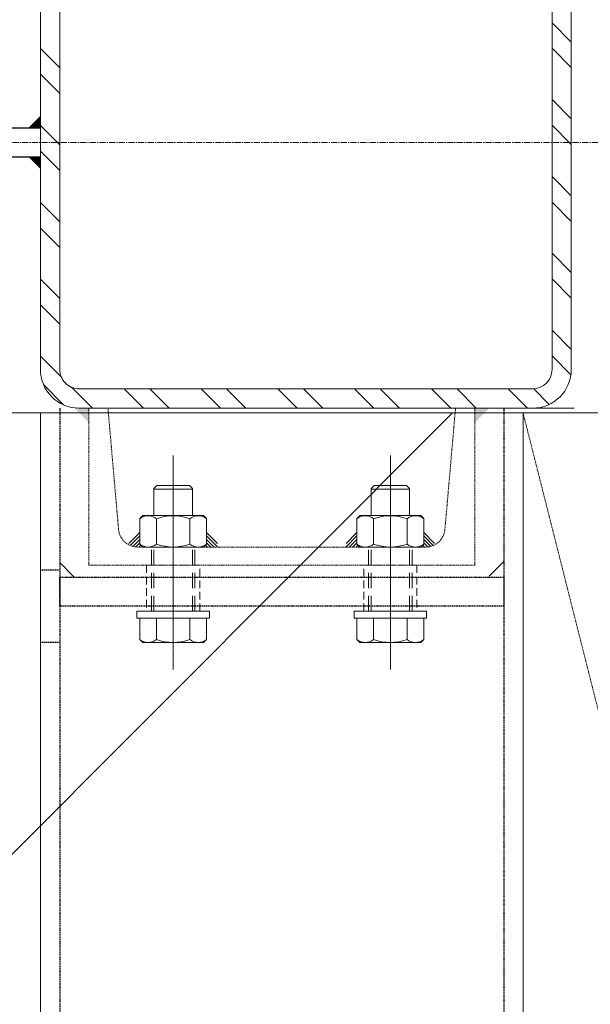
# Model space of a CAD drawing. Header units: inches. Extents: x -647532 to 3008597, y -136987 to 2557681.
# Tile 69 of 153: x 50237 to 50473, y 36206 to 36613. Entities that reach past the tile are written whole.
import ezdxf
from ezdxf import colors
from ezdxf.entities.mleader import LeaderData, LeaderLine
from ezdxf.enums import TextEntityAlignment as Align
from ezdxf.math import Vec2, Vec3

# ---------------------------------------------------------------- set-up
doc = ezdxf.new("R2010")
doc.units = ezdxf.units.IN
doc.header["$MEASUREMENT"] = 0
for name, pattern in [('a_base _85_a_base _85_WEST PTB LVL 2 - FACADE$0$DASHED', [0.75, 0.5, -0.25]), ('BIAL-IT1I-KGD-001-IN-DWG-141 LEVEL 2 - OVERALL FIRE EXIT PLAN$0$CENTER', [2, 1.25, -0.25, 0.25, -0.25]), ('BIAL-IT1I-KGD-001-IN-DWG-141 LEVEL 2 - OVERALL FIRE EXIT PLAN$0$DASHED', [0.75, 0.5, -0.25]), ('BIAL-IT1I-KGD-001-IN-DWG-141 LEVEL 2 - OVERALL FIRE EXIT PLAN$0$HIDDEN', [9.525, 6.35, -3.175]), ('BIAL-IT1I-KGD-001-IN-DWG-141 LEVEL 2 - OVERALL FIRE EXIT PLAN$0$HIDDEN2', [4.7625, 3.175, -1.5875]), ('CENTER', [2, 1.25, -0.25, 0.25, -0.25]), ('DASHED2', [0.375, 0.25, -0.125])]:
    doc.linetypes.add(name, pattern=pattern)
for name, color, linetype, lineweight in [('ANNO-GRID', 8, 'DASHED2', 5), ('ELE', 8, 'Continuous', 5), ('FURN', 8, 'Continuous', 5), ('FURN-HATCH', 8, 'Continuous', 5), ('HAT', 8, 'Continuous', 5), ('YD-EXTERNAL 1', 8, 'Continuous', 5), ('YD-EXTERNAL 4', 8, 'Continuous', 5)]:
    doc.layers.add(name, color=color, linetype=linetype, lineweight=lineweight)
doc.layers.add('ARCH', color=8, linetype='Continuous')
doc.styles.add('ARIAL', font='arial.ttf')
doc.styles.get("Standard").update_dxf_attribs({"font": 'arial.ttf'})

# ---------------------------------------------------------------- blocks, each defined once
blk = doc.blocks.new('BIAL-IT1I-KGD-001-IN-DWG-141 LEVEL 2 - OVERALL FIRE EXIT PLAN$0$CW LAYOUT')
for p, q in [((-94, 428.76), (94, 428.76)), ((-49.55, 420.76), (-41.55, 428.76)), ((-38.94, 420.76), (-30.94, 428.76)), ((-17.73, 420.76), (-9.73, 428.76)), ((-7.12, 420.76), (0.88, 428.76)), ((14.09, 420.76), (22.09, 428.76)), ((24.7, 420.76), (32.7, 428.76)), ((45.91, 420.76), (53.91, 428.76)), ((56.52, 420.76), (64.52, 428.76)), ((77.73, 420.76), (85.73, 428.76)), ((88.34, 420.76), (96.19, 428.61)), ((-94, 420.76), (94, 420.76)), ((101.99, 413.2), (108.44, 419.65)), ((102, 412.76), (102, 224.76)), ((110, 412.76), (110, 224.76)), ((102, 402.6), (110, 410.6)), ((112, 208.76), (112, 408.76)), ((112, 408.76), (7888, 408.76)), ((179.54, 394.76), (173.54, 400.76)), ((102, 381.39), (110, 389.39)), ((102, 370.78), (110, 378.78)), ((154.5, 366.37), (155.75, 367.62)), ((155.75, 367.62), (166.25, 367.62)), ((167.5, 366.37), (166.25, 367.62)), ((197, 368.76), (194, 368.76)), ((194, 368.76), (194, 338.76)), ((197, 338.76), (197, 368.76)), ((205.75, 367.62), (197, 367.62)), ((207, 366.37), (205.75, 367.62)), ((154.5, 341.15), (154.5, 366.37)), ((167.5, 341.15), (167.5, 366.37)), ((207, 341.15), (207, 366.37)), ((142, 360.51), (143.25, 361.76)), ((142, 347.01), (142, 360.51)), ((154.5, 361.76), (143.25, 361.76)), ((143.5, 345.76), (143.5, 361.76)), ((155.75, 360.69), (166.25, 360.69)), ((205.75, 360.69), (197, 360.69)), ((102, 349.57), (110, 357.57)), ((102, 338.96), (110, 346.96)), ((143.25, 345.76), (142, 347.01)), ((155.75, 346.83), (166.25, 346.83)), ((205.75, 346.83), (197, 346.83)), ((154.5, 345.76), (143.25, 345.76)), ((154.5, 341.15), (155.75, 339.9)), ((155.75, 339.9), (166.25, 339.9)), ((167.5, 341.15), (166.25, 339.9)), ((194, 338.76), (197, 338.76)), ((205.75, 339.9), (197, 339.9)), ((207, 341.15), (205.75, 339.9)), ((102, 317.75), (110, 325.75)), ((102, 307.14), (110, 315.14)), ((102, 285.93), (110, 293.93)), ((102, 275.32), (110, 283.32)), ((154.5, 276.37), (155.75, 277.62)), ((155.75, 277.62), (166.25, 277.62)), ((167.5, 276.37), (166.25, 277.62)), ((194, 248.76), (194, 278.76)), ((194, 278.76), (197, 278.76)), ((197, 278.76), (197, 248.76)), ((205.75, 277.62), (197, 277.62)), ((207, 276.37), (205.75, 277.62)), ((154.5, 276.37), (154.5, 251.15)), ((167.5, 276.37), (167.5, 251.15)), ((207, 276.37), (207, 251.15)), ((143.25, 271.76), (142, 270.51)), ((142, 270.51), (142, 257.01)), ((154.5, 271.76), (143.25, 271.76)), ((143.5, 271.76), (143.5, 255.76)), ((155.75, 270.69), (166.25, 270.69)), ((205.75, 270.69), (197, 270.69)), ((102, 254.11), (110, 262.11)), ((142, 257.01), (143.25, 255.76)), ((155.75, 256.83), (166.25, 256.83)), ((205.75, 256.83), (197, 256.83)), ((154.5, 255.76), (143.25, 255.76)), ((102, 243.5), (110, 251.5)), ((154.5, 251.15), (155.75, 249.9)), ((155.75, 249.9), (166.25, 249.9)), ((167.5, 251.15), (166.25, 249.9)), ((197, 248.76), (194, 248.76)), ((205.75, 249.9), (197, 249.9)), ((207, 251.15), (205.75, 249.9)), ((101.38, 221.67), (110, 230.29)), ((179.94, 222.76), (173.94, 216.76)), ((94, 216.76), (-94, 216.76)), ((-38.81, 208.76), (-30.81, 216.76)), ((-28.2, 208.76), (-20.2, 216.76)), ((-6.99, 208.76), (1.01, 216.76)), ((3.62, 208.76), (11.62, 216.76)), ((24.83, 208.76), (32.83, 216.76)), ((35.44, 208.76), (43.44, 216.76)), ((56.65, 208.76), (64.65, 216.76)), ((67.26, 208.76), (75.26, 216.76)), ((88.47, 208.76), (97.09, 217.38)), ((100.42, 210.1), (108.66, 218.34)), ((94, 208.76), (-94, 208.76)), ((7888, 208.76), (112, 208.76))]:
    blk.add_line(p, q)
at = {"linetype": 'BIAL-IT1I-KGD-001-IN-DWG-141 LEVEL 2 - OVERALL FIRE EXIT PLAN$0$DASHED', "lineweight": -3}
for p, q in [((110, 400.76), (7890, 400.76)), ((180, 400.76), (192, 400.76)), ((180, 216.76), (180, 400.76)), ((192, 400.76), (192, 216.76)), ((110, 216.76), (7890, 216.76)), ((177, 216.76), (177, 208.76)), ((192, 216.76), (180, 216.76)), ((207, 216.76), (207, 208.76))]:
    blk.add_line(p, q, dxfattribs=at)
at = {"linetype": 'BIAL-IT1I-KGD-001-IN-DWG-141 LEVEL 2 - OVERALL FIRE EXIT PLAN$0$DASHED'}
for p, q in [((175, 388.76), (110, 388.76)), ((110, 388.76), (110, 380.78)), ((175, 228.76), (175, 388.76)), ((110, 380.78), (160.2, 376.38)), ((167.5, 368.41), (167.5, 249.11)), ((160.2, 241.14), (110, 236.74)), ((110, 236.74), (110, 228.76)), ((110, 228.76), (175, 228.76))]:
    blk.add_line(p, q, dxfattribs=at)
at = {"linetype": 'BIAL-IT1I-KGD-001-IN-DWG-141 LEVEL 2 - OVERALL FIRE EXIT PLAN$0$HIDDEN'}
for p, q in [((161.5, 367.62), (166.38, 372.5)), ((162.91, 367.62), (166.86, 371.56)), ((164.33, 367.62), (167.22, 370.51)), ((165.74, 367.62), (167.5, 369.37)), ((166.7, 367.16), (167.5, 367.96)), ((194, 362.76), (167.5, 362.76)), ((194, 361.76), (167.5, 361.76)), ((194, 345.76), (167.5, 345.76)), ((194, 344.76), (167.5, 344.76)), ((161.5, 339.9), (167.5, 333.9)), ((162.91, 339.9), (167.5, 335.32)), ((164.33, 339.9), (167.5, 336.73)), ((165.74, 339.9), (167.5, 338.15)), ((166.7, 340.36), (167.5, 339.56)), ((161.5, 277.62), (167.5, 283.62)), ((162.91, 277.62), (167.5, 282.2)), ((164.33, 277.62), (167.5, 280.79)), ((165.74, 277.62), (167.5, 279.37)), ((166.7, 277.16), (167.5, 277.96)), ((194, 272.76), (167.5, 272.76)), ((194, 271.76), (167.5, 271.76)), ((194, 255.76), (167.5, 255.76)), ((194, 254.76), (167.5, 254.76)), ((161.5, 249.9), (166.38, 245.02)), ((162.91, 249.9), (166.86, 245.96)), ((164.33, 249.9), (167.22, 247.01)), ((165.74, 249.9), (167.5, 248.15)), ((166.7, 250.36), (167.5, 249.56))]:
    blk.add_line(p, q, dxfattribs=at)
at = {"linetype": 'BIAL-IT1I-KGD-001-IN-DWG-141 LEVEL 2 - OVERALL FIRE EXIT PLAN$0$HIDDEN2'}
for p, q in [((175, 364.76), (194, 364.76)), ((175, 342.76), (175, 364.76)), ((194, 364.76), (194, 342.76)), ((194, 342.76), (175, 342.76)), ((194, 274.76), (175, 274.76)), ((175, 274.76), (175, 252.76)), ((194, 252.76), (194, 274.76)), ((175, 252.76), (194, 252.76))]:
    blk.add_line(p, q, dxfattribs=at)
at = {"linetype": 'BIAL-IT1I-KGD-001-IN-DWG-141 LEVEL 2 - OVERALL FIRE EXIT PLAN$0$CENTER', "ltscale": 0.5}
for p, q in [((218.17, 353.76), (129.56, 353.76)), ((218.17, 263.76), (129.56, 263.76))]:
    blk.add_line(p, q, dxfattribs=at)
at = {"lineweight": -3, "ltscale": 1000}
for p, q in [((-6, 93.76), (-6, 208.76)), ((6, 93.76), (6, 208.76))]:
    blk.add_line(p, q, dxfattribs=at)
for centre, radius, start, end in [((94, 412.76), 16, 0, 90), ((94, 412.76), 8, 0, 90), ((159.93, 364.15), 5.42, 140.3167, 219.6833), ((162.08, 364.15), 5.42, 320.3167, 39.6833), ((201.58, 364.15), 5.42, 320.3167, 39.6833), ((174.33, 353.76), 19.82, 159.5452, 200.4548), ((147.68, 353.76), 19.82, 339.5452, 20.4548), ((187.18, 353.76), 19.82, 339.5452, 20.4548), ((159.93, 343.37), 5.42, 140.3167, 219.6833), ((162.08, 343.37), 5.42, 320.3167, 39.6833), ((201.58, 343.37), 5.42, 320.3167, 39.6833), ((159.93, 274.15), 5.42, 140.3167, 219.6833), ((162.08, 274.15), 5.42, 320.3167, 39.6833), ((201.58, 274.15), 5.42, 320.3167, 39.6833), ((174.33, 263.76), 19.82, 159.5452, 200.4548), ((147.68, 263.76), 19.82, 339.5452, 20.4548), ((187.18, 263.76), 19.82, 339.5452, 20.4548), ((159.93, 253.37), 5.42, 140.3167, 219.6833), ((162.08, 253.37), 5.42, 320.3167, 39.6833), ((201.58, 253.37), 5.42, 320.3167, 39.6833), ((94, 224.76), 8, 270, 0), ((94, 224.76), 16, 270, 0)]:
    blk.add_arc(centre, radius, start, end)
at = {"linetype": 'BIAL-IT1I-KGD-001-IN-DWG-141 LEVEL 2 - OVERALL FIRE EXIT PLAN$0$DASHED'}
for centre, start, end in [((159.5, 368.41), 0, 85), ((159.5, 249.11), 275, 0)]:
    blk.add_arc(centre, 8, start, end, dxfattribs=at)
for points in [[(110, 388.76), (116, 388.76), (110, 394.76)], [(110, 228.76), (109.87, 222.76), (116, 228.76)], [(-6, 208.76), (-11, 208.76), (-6, 203.76)], [(6, 208.76), (11, 208.76), (6, 203.76)]]:
    blk.add_solid(points)
blk = doc.blocks.new('_TagSlot')
at = {"color": 0, "linetype": 'ByBlock', "lineweight": -2, "transparency": 16777216}
for p, q in [((-4, 4), (4, 4)), ((-4, -4), (4, -4))]:
    blk.add_line(p, q, dxfattribs=at)
for centre, start, end in [((-4, 0), 90, 270), ((4, 0), 270, 90)]:
    blk.add_arc(centre, 4, start, end, dxfattribs=at)
at = {"layer": 'FURN', "color": 0, "transparency": 16777216, "style": 'ARIAL'}
blk.add_attdef('M-01', text='', height=2.5, dxfattribs=at).set_placement((0, -1.5), align=Align.CENTER)
blk = doc.blocks.new('_DotSmall')
at = {"color": 0, "linetype": 'ByBlock', "const_width": 0.5}
blk.add_lwpolyline([(-0.0625, 0, 1), (0.0625, 0, 1)], format="xyb", close=True, dxfattribs=at)
blk = doc.blocks.new('ARCH')
at = {"layer": 'HAT'}
h = blk.add_hatch(dxfattribs=at)
h.set_pattern_fill('ANSI32', color=256, scale=50)
h.set_pattern_definition([(45, (76894.55, 12639.06), (-336.7596, 336.7596), []), (45, (77119.05, 12639.06), (-336.7596, 336.7596), [])])
h.paths.add_polyline_path([(54520.606, 30779.057), (54520.606, 20892.366), (50121.851, 20892.366), (50121.851, 36450.363), (53690.606, 36450.363), (53690.606, 35062.363), (53955.606, 35062.363), (53955.606, 30779.057)])
at = {"layer": 'ANNO-GRID', "linetype": 'CENTER', "ltscale": 2}
blk.add_lwpolyline([(44334.09, 36562.363), (158043.141, 36562.363)], dxfattribs=at)
at = {"layer": 'ELE'}
blk.add_lwpolyline([(54520.606, 20892.366), (50036.85, 20892.366), (50036.85, 36450.363), (53755.606, 36450.363), (53892.246, 30924.451), (54520.606, 30940.236)], close=True, dxfattribs=at)
at = {"layer": 'YD-EXTERNAL 1', "linetype": 'BIAL-IT1I-KGD-001-IN-DWG-141 LEVEL 2 - OVERALL FIRE EXIT PLAN$0$HIDDEN', "ltscale": 10}
blk.add_line((52752.846, 36452.363), (50440.846, 36452.363), dxfattribs=at)
at = {"layer": 'YD-EXTERNAL 4', "linetype": 'a_base _85_a_base _85_WEST PTB LVL 2 - FACADE$0$DASHED'}
for p, q in [((50253.61, 36452.366), (50253.61, 28672.366)), ((50437.61, 36452.366), (50437.61, 28672.366)), ((50445.61, 36450.363), (54385.606, 20892.366))]:
    blk.add_line(p, q, dxfattribs=at)
at = {"layer": 'YD-EXTERNAL 4', "linetype": 'Continuous', "flags": 128}
blk.add_lwpolyline([(50245.61, 28674.366), (50245.61, 36450.366), (50445.61, 36450.366), (50445.61, 28674.366)], dxfattribs=at)
at = {"layer": 'YD-EXTERNAL 1', "rotation": 269.9999999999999}
blk.add_blockref('BIAL-IT1I-KGD-001-IN-DWG-141 LEVEL 2 - OVERALL FIRE EXIT PLAN$0$CW LAYOUT', (50036.85, 36562.363), dxfattribs=at)
at = {"layer": 'FURN-HATCH', "linetype": 'Continuous'}
ml = blk.add_multileader_block('Standard', dxfattribs=at)
ml.set_content('_TagSlot', color=256, scale=-11.71875)
ml.set_attribute('M-01', 'VNR1', width=0)
ml.set_leader_properties(color=256, linetype='ByLayer', lineweight=-1)
ml.set_arrow_properties(name='DOTSMALL')
ml.build(insert=Vec2(0, 0))
ml.multileader.update_dxf_attribs({"dogleg_length": 115.809, "arrow_head_size": 28.235})
ctx = ml.context
ctx.base_point, ctx.char_height, ctx.arrow_head_size, ctx.landing_gap_size, ctx.plane_origin = Vec3(101476.346, 52296.962), 200, 28.235, 4, Vec3(100757.024, 52076.672)
notes = []
notes.append((ctx, [(0, (0, 0, 0), (0, 0), (1, 0), 1, [])]))
ctx.block.insert, ctx.block.rotation, ctx.block.scale = Vec3(101570.096, 52296.962), 3.1415927, Vec3(-11.71875, 11.71875, 11.71875)
ml = blk.add_multileader_block('Standard', dxfattribs=at)
ml.set_content('_TagSlot', color=256, scale=-11.71875)
ml.set_attribute('M-01', 'VNR1', width=0)
ml.set_leader_properties(color=256, linetype='ByLayer', lineweight=-1)
ml.set_arrow_properties(name='DOTSMALL')
ml.build(insert=Vec2(0, 0))
ml.multileader.update_dxf_attribs({"dogleg_length": 115.809, "arrow_head_size": 28.235})
ctx = ml.context
ctx.base_point, ctx.char_height, ctx.arrow_head_size, ctx.landing_gap_size, ctx.plane_origin = Vec3(97954.669, 52254.917), 200, 28.235, 4, Vec3(97235.347, 52034.627)
notes.append((ctx, [(0, (0, 0, 0), (0, 0), (1, 0), 1, [])]))
ctx.block.insert, ctx.block.rotation, ctx.block.scale = Vec3(98048.419, 52254.917), 3.1415927, Vec3(-11.71875, 11.71875, 11.71875)
ml = blk.add_multileader_block('Standard', dxfattribs=at)
ml.set_content('_TagSlot', color=256, scale=-11.71875)
ml.set_attribute('M-01', 'VNR1', width=0)
ml.set_leader_properties(color=256, linetype='ByLayer', lineweight=-1)
ml.set_arrow_properties(name='DOTSMALL')
ml.build(insert=Vec2(0, 0))
ml.multileader.update_dxf_attribs({"dogleg_length": 115.809, "arrow_head_size": 28.235})
ctx = ml.context
ctx.base_point, ctx.char_height, ctx.arrow_head_size, ctx.landing_gap_size, ctx.plane_origin = Vec3(99751.234, 51693.272), 200, 28.235, 4, Vec3(99031.911, 51472.982)
notes.append((ctx, [(0, (0, 0, 0), (0, 0), (1, 0), 1, [])]))
ctx.block.insert, ctx.block.rotation, ctx.block.scale = Vec3(99844.984, 51693.272), 3.1415927, Vec3(-11.71875, 11.71875, 11.71875)
for ctx, leaders in notes:
    for number, flags, end, landing, length, lines in leaders:
        leader = LeaderData()
        leader.index, (leader.has_last_leader_line, leader.has_dogleg_vector, leader.attachment_direction) = number, flags
        leader.last_leader_point, leader.dogleg_vector, leader.dogleg_length = Vec3(end), Vec3(landing), length
        for number, points, colour, breaks in lines:
            line = LeaderLine()
            line.index, line.vertices, line.color, line.breaks = number, Vec3.list(points), colors.encode_raw_color(colour), breaks
            leader.lines.append(line)
        ctx.leaders.append(leader)

msp = doc.modelspace()

# ---------------------------------------------------------------- block references
at = {"layer": 'ARCH'}
msp.add_blockref('ARCH', (0, 0), dxfattribs=at)

doc.saveas('drawing.dxf')
